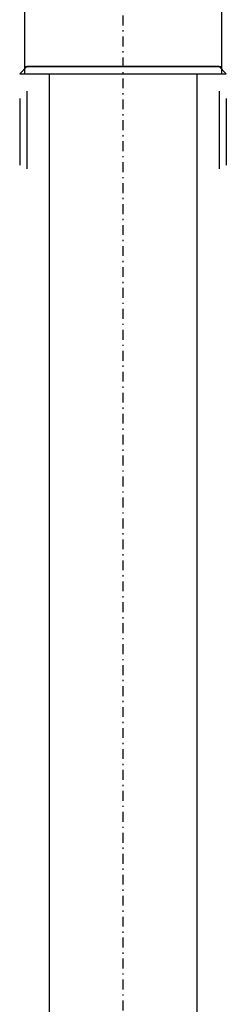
# Model space of a CAD drawing. Extents: x 34439 to 126910, y -74890 to 17912.
# Tile 65 of 144: x 107119 to 107161, y -56930 to -56730. Entities that reach past the tile are written whole.
import ezdxf

# ---------------------------------------------------------------- set-up
doc = ezdxf.new("R2010")
doc.units = 0
doc.header["$MEASUREMENT"] = 0
doc.linetypes.add('DASHDOT', pattern=[8.5, 4, -2, 0.5, -2])
doc.layers.add('gaz', color=1, linetype='Continuous', lineweight=30)
for name, color, linetype in [('LC-002-002-----0', 2, 'DASHDOT'), ('LC-006-002-----0', 1, 'Continuous'), ('LC-009-002-----0', 1, 'Continuous'), ('LC-021-002-----0', 1, 'Continuous'), ('wymiary', 2, 'Continuous')]:
    doc.layers.add(name, color=color, linetype=linetype)

msp = doc.modelspace()

# ---------------------------------------------------------------- linework, layer by layer
at = {"layer": 'gaz'}
for p, q in [((107120.05, -56704.17), (107120.05, -56741.3)), ((107160.05, -56704.17), (107160.05, -56741.3)), ((107120.05, -56739.82), (107160.05, -56739.82)), ((107125.05, -56741.3), (107125.05, -57533.27)), ((107155.05, -56741.3), (107155.05, -57533.27))]:
    msp.add_line(p, q, dxfattribs=at)
at = {"layer": 'LC-002-002-----0', "color": 1, "linetype": 'Continuous'}
for p, q in [((107120.58, -56744.83), (107120.58, -56760.55)), ((107159.53, -56744.83), (107159.53, -56760.55))]:
    msp.add_line(p, q, dxfattribs=at)
at = {"layer": 'LC-006-002-----0'}
for p, q in [((107120.58, -56739.82), (107119.1, -56741.3)), ((107159.53, -56739.82), (107161.01, -56741.3))]:
    msp.add_line(p, q, dxfattribs=at)
at = {"layer": 'LC-009-002-----0'}
msp.add_line((107119.1, -56741.3), (107161.01, -56741.3), dxfattribs=at)
at = {"layer": 'LC-021-002-----0'}
for p, q in [((107159.53, -56739.82), (107120.58, -56739.82)), ((107119.1, -56746.31), (107119.1, -56759.83)), ((107161.01, -56746.31), (107161.01, -56759.83))]:
    msp.add_line(p, q, dxfattribs=at)
at = {"layer": 'wymiary', "linetype": 'DASHDOT', "ltscale": 0.5}
msp.add_line((107140.05, -56665.73), (107140.05, -57541.37), dxfattribs=at)

doc.saveas('drawing.dxf')
